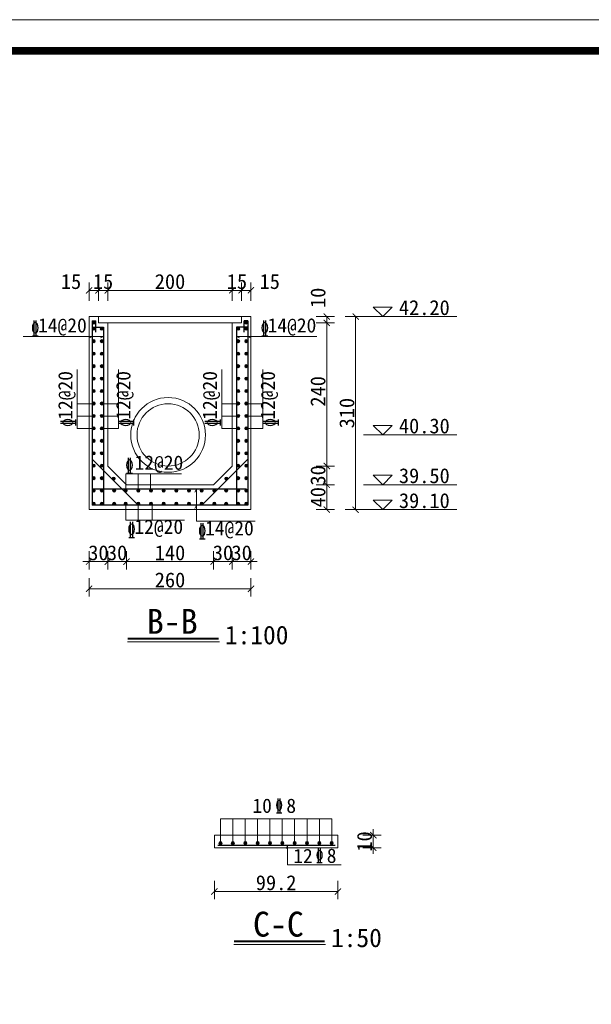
# Model space of a CAD drawing. Extents: x -13074 to 1448651, y 3648755 to 8081248.
# Tile 128 of 173: x 562371 to 562462, y 3858624 to 3858782. Entities that reach past the tile are written whole.
import ezdxf

# ---------------------------------------------------------------- set-up
doc = ezdxf.new("R2010")
doc.units = 0
doc.header["$PDMODE"] = 32
doc.header["$PDSIZE"] = 0.2
doc.layers.get('0').update_dxf_attribs({"linetype": 'CONTINUOUS'})
doc.layers.get('Defpoints').update_dxf_attribs({"linetype": 'CONTINUOUS'})
for name, color, linetype, lineweight in [('0.09标注线', 3, 'CONTINUOUS', 9), ('0.13填充', 8, 'CONTINUOUS', 9), ('0.13文字', 255, 'CONTINUOUS', 13), ('0.13轮廓', 4, 'CONTINUOUS', 13), ('0.30粗线', 7, 'CONTINUOUS', 30), ('0.30红', 1, 'CONTINUOUS', 30), ('SHEET', 1, 'CONTINUOUS', 15), ('文字', 7, 'CONTINUOUS', 15), ('新建路', 7, 'CONTINUOUS', 40)]:
    doc.layers.add(name, color=color, linetype=linetype, lineweight=lineweight)
doc.styles.add('-仿宋_GB2312', font='FangSong_GB2312.ttf')
doc.styles.add('CHX-1', font='tssdeng.shx', dxfattribs={"width": 0.7, "height": 300, "bigfont": 'atssdchn.shx'})
doc.dimstyles.new('zzzz STANDARD', dxfattribs={"dimtxt": 2.3, "dimasz": 1, "dimexe": 1.25, "dimexo": 1.5, "dimgap": 0.2, "dimtad": 1, "dimdec": 0, "dimlfac": 10, "dimzin": 0, "dimdsep": 46, "dimtxsty": '-仿宋_GB2312', "dimblk": 'ARCHTICK', "dimcen": 0.09, "dimadec": 0, "dimazin": 0, "dimtfac": 1, "dimtdec": 0, "dimtix": 1, "dimtmove": 2, "dimatfit": 3, "dimfxl": 1.7, "dimfxlon": 1, "dimtolj": 1, "dimtzin": 0, "dimlwd": 9, "dimlwe": 9, "dimarcsym": 0})

# ---------------------------------------------------------------- blocks, each defined once
blk = doc.blocks.new('_ARCHTICK')
at = {"color": 0, "linetype": 'ByBlock', "const_width": 0.15}
blk.add_lwpolyline([(-0.5, -0.5), (0.5, 0.5)], dxfattribs=at)
blk = doc.blocks.new('*D2698')
at = {"layer": 'Defpoints', "color": 0, "linetype": 'Continuous', "lineweight": 13}
for p in [(562384.7459140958, 3858710.80404636), (562381.7459140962, 3858703.80404636), (562384.7459140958, 3858695.459897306)]:
    blk.add_point(p, dxfattribs=at)
at = {"layer": '新建路', "color": 0, "linetype": 'Continuous', "lineweight": 9}
for p, q in [((562381.7459140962, 3858697.159897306), (562381.7459140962, 3858694.209897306)), ((562384.7459140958, 3858697.159897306), (562384.7459140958, 3858694.209897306)), ((562381.7459140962, 3858695.459897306), (562380.7459140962, 3858695.459897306)), ((562381.7459140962, 3858695.459897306), (562384.7459140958, 3858695.459897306)), ((562384.7459140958, 3858695.459897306), (562385.7459140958, 3858695.459897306))]:
    blk.add_line(p, q, dxfattribs=at)
blk.add_blockref('_ARCHTICK', (562381.7459140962, 3858695.459897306), dxfattribs=at)
at = {"layer": '新建路', "color": 0, "linetype": 'Continuous', "lineweight": 9, "rotation": 180}
blk.add_blockref('_ARCHTICK', (562384.7459140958, 3858695.459897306), dxfattribs=at)
at = {"layer": '新建路', "color": 0, "linetype": 'Continuous', "lineweight": 13, "insert": (562383.245914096, 3858696.859897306), "char_height": 2.4, "attachment_point": 5, "style": '-仿宋_GB2312'}
blk.add_mtext('\\A1;30', dxfattribs=at)
blk = doc.blocks.new('*D2699')
at = {"layer": 'Defpoints', "color": 0, "linetype": 'Continuous', "lineweight": 13}
for p in [(562384.7459140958, 3858710.80404636), (562387.7459140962, 3858707.804046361), (562387.7459140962, 3858695.459897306)]:
    blk.add_point(p, dxfattribs=at)
at = {"layer": '新建路', "color": 0, "linetype": 'Continuous', "lineweight": 9}
for p, q in [((562384.7459140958, 3858697.159897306), (562384.7459140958, 3858694.209897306)), ((562387.7459140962, 3858697.159897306), (562387.7459140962, 3858694.209897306)), ((562384.7459140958, 3858695.459897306), (562383.7459140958, 3858695.459897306)), ((562384.7459140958, 3858695.459897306), (562387.7459140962, 3858695.459897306)), ((562387.7459140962, 3858695.459897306), (562388.7459140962, 3858695.459897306))]:
    blk.add_line(p, q, dxfattribs=at)
blk.add_blockref('_ARCHTICK', (562384.7459140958, 3858695.459897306), dxfattribs=at)
at = {"layer": '新建路', "color": 0, "linetype": 'Continuous', "lineweight": 9, "rotation": 180}
blk.add_blockref('_ARCHTICK', (562387.7459140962, 3858695.459897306), dxfattribs=at)
at = {"layer": '新建路', "color": 0, "linetype": 'Continuous', "lineweight": 13, "insert": (562386.245914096, 3858696.859897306), "char_height": 2.4, "attachment_point": 5, "style": '-仿宋_GB2312'}
blk.add_mtext('\\A1;30', dxfattribs=at)
blk = doc.blocks.new('*D2701')
at = {"layer": 'Defpoints', "color": 0, "linetype": 'Continuous', "lineweight": 13}
for p in [(562404.7459140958, 3858710.80404636), (562401.7459140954, 3858707.804046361), (562404.7459140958, 3858695.459897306)]:
    blk.add_point(p, dxfattribs=at)
at = {"layer": '新建路', "color": 0, "linetype": 'Continuous', "lineweight": 9}
for p, q in [((562401.7459140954, 3858697.159897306), (562401.7459140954, 3858694.209897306)), ((562404.7459140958, 3858697.159897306), (562404.7459140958, 3858694.209897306)), ((562401.7459140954, 3858695.459897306), (562400.7459140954, 3858695.459897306)), ((562401.7459140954, 3858695.459897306), (562404.7459140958, 3858695.459897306)), ((562404.7459140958, 3858695.459897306), (562405.7459140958, 3858695.459897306))]:
    blk.add_line(p, q, dxfattribs=at)
blk.add_blockref('_ARCHTICK', (562401.7459140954, 3858695.459897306), dxfattribs=at)
at = {"layer": '新建路', "color": 0, "linetype": 'Continuous', "lineweight": 9, "rotation": 180}
blk.add_blockref('_ARCHTICK', (562404.7459140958, 3858695.459897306), dxfattribs=at)
at = {"layer": '新建路', "color": 0, "linetype": 'Continuous', "lineweight": 13, "insert": (562403.2459140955, 3858696.859897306), "char_height": 2.4, "attachment_point": 5, "style": '-仿宋_GB2312'}
blk.add_mtext('\\A1;30', dxfattribs=at)
blk = doc.blocks.new('*D2702')
at = {"layer": 'Defpoints', "color": 0, "linetype": 'Continuous', "lineweight": 13}
for p in [(562404.7459140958, 3858710.80404636), (562407.7459140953, 3858703.80404636), (562407.7459140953, 3858695.459897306)]:
    blk.add_point(p, dxfattribs=at)
at = {"layer": '新建路', "color": 0, "linetype": 'Continuous', "lineweight": 9}
for p, q in [((562404.7459140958, 3858697.159897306), (562404.7459140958, 3858694.209897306)), ((562407.7459140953, 3858697.159897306), (562407.7459140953, 3858694.209897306)), ((562404.7459140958, 3858695.459897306), (562403.7459140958, 3858695.459897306)), ((562404.7459140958, 3858695.459897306), (562407.7459140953, 3858695.459897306)), ((562407.7459140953, 3858695.459897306), (562408.7459140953, 3858695.459897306))]:
    blk.add_line(p, q, dxfattribs=at)
blk.add_blockref('_ARCHTICK', (562404.7459140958, 3858695.459897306), dxfattribs=at)
at = {"layer": '新建路', "color": 0, "linetype": 'Continuous', "lineweight": 9, "rotation": 180}
blk.add_blockref('_ARCHTICK', (562407.7459140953, 3858695.459897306), dxfattribs=at)
at = {"layer": '新建路', "color": 0, "linetype": 'Continuous', "lineweight": 13, "insert": (562406.2459140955, 3858696.859897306), "char_height": 2.4, "attachment_point": 5, "style": '-仿宋_GB2312'}
blk.add_mtext('\\A1;30', dxfattribs=at)
blk = doc.blocks.new('*D2705')
at = {"layer": 'Defpoints', "color": 0, "linetype": 'Continuous', "lineweight": 13}
for p in [(562404.7459140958, 3858710.80404636), (562419.9148875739, 3858710.80404636), (562401.745914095, 3858707.80404636)]:
    blk.add_point(p, dxfattribs=at)
at = {"layer": '新建路', "color": 0, "linetype": 'Continuous', "lineweight": 9}
for p, q in [((562418.214887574, 3858710.80404636), (562421.1648875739, 3858710.80404636)), ((562419.9148875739, 3858710.80404636), (562419.9148875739, 3858711.80404636)), ((562419.9148875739, 3858707.80404636), (562419.9148875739, 3858710.80404636)), ((562418.214887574, 3858707.80404636), (562421.1648875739, 3858707.80404636)), ((562419.9148875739, 3858707.80404636), (562419.9148875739, 3858706.80404636))]:
    blk.add_line(p, q, dxfattribs=at)
for p, rotation in [((562419.9148875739, 3858710.80404636), 270), ((562419.9148875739, 3858707.80404636), 90)]:
    blk.add_blockref('_ARCHTICK', p, dxfattribs=dict(at, rotation=rotation))
at = {"layer": '新建路', "color": 0, "linetype": 'Continuous', "lineweight": 13, "insert": (562418.5148875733, 3858709.30404636), "char_height": 2.4, "attachment_point": 5, "rotation": 90, "style": '-仿宋_GB2312'}
blk.add_mtext('\\A1;30', dxfattribs=at)
blk = doc.blocks.new('*D2706')
at = {"layer": 'Defpoints', "color": 0, "linetype": 'Continuous', "lineweight": 13}
for p in [(562407.7459140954, 3858734.80404636), (562419.9148875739, 3858734.80404636), (562404.7459140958, 3858733.80404636)]:
    blk.add_point(p, dxfattribs=at)
at = {"layer": '新建路', "color": 0, "linetype": 'Continuous', "lineweight": 9}
for p, q in [((562418.214887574, 3858734.80404636), (562421.1648875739, 3858734.80404636)), ((562419.9148875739, 3858733.80404636), (562419.9148875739, 3858734.80404636)), ((562418.214887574, 3858733.80404636), (562421.1648875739, 3858733.80404636))]:
    blk.add_line(p, q, dxfattribs=at)
for p, rotation in [((562419.9148875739, 3858734.80404636), 90), ((562419.9148875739, 3858733.80404636), 270)]:
    blk.add_blockref('_ARCHTICK', p, dxfattribs=dict(at, rotation=rotation))
at = {"layer": '新建路', "color": 0, "linetype": 'Continuous', "lineweight": 13, "insert": (562418.5148875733, 3858737.825874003), "char_height": 2.4, "attachment_point": 5, "rotation": 90, "style": '-仿宋_GB2312'}
blk.add_mtext('\\A1;10', dxfattribs=at)
blk = doc.blocks.new('*D2707')
at = {"layer": 'Defpoints', "color": 0, "linetype": 'Continuous', "lineweight": 13}
for p in [(562407.7459140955, 3858734.80404636), (562407.7459140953, 3858703.80404636), (562424.5532464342, 3858703.80404636)]:
    blk.add_point(p, dxfattribs=at)
at = {"layer": '新建路', "color": 0, "linetype": 'Continuous', "lineweight": 9}
for p, q in [((562422.8532464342, 3858734.80404636), (562425.8032464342, 3858734.80404636)), ((562424.5532464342, 3858734.80404636), (562424.5532464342, 3858703.80404636)), ((562422.8532464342, 3858703.80404636), (562425.8032464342, 3858703.80404636))]:
    blk.add_line(p, q, dxfattribs=at)
for p, rotation in [((562424.5532464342, 3858734.80404636), 90), ((562424.5532464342, 3858703.80404636), 270)]:
    blk.add_blockref('_ARCHTICK', p, dxfattribs=dict(at, rotation=rotation))
at = {"layer": '新建路', "color": 0, "linetype": 'Continuous', "lineweight": 13, "insert": (562423.1532464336, 3858719.30404636), "char_height": 2.4, "attachment_point": 5, "rotation": 90, "style": '-仿宋_GB2312'}
blk.add_mtext('\\A1;310', dxfattribs=at)
blk = doc.blocks.new('*D2724')
at = {"layer": 'Defpoints', "color": 0, "linetype": 'Continuous', "lineweight": 13}
for p in [(562383.2459140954, 3858739.02500807), (562381.7459140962, 3858734.80404636), (562383.2459140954, 3858734.80404636)]:
    blk.add_point(p, dxfattribs=at)
at = {"layer": '新建路', "color": 0, "linetype": 'Continuous', "lineweight": 9}
for p, q in [((562381.7459140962, 3858737.32500807), (562381.7459140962, 3858740.27500807)), ((562383.2459140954, 3858737.32500807), (562383.2459140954, 3858740.27500807)), ((562381.7459140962, 3858739.02500807), (562383.2459140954, 3858739.02500807))]:
    blk.add_line(p, q, dxfattribs=at)
at = {"layer": '新建路', "color": 0, "linetype": 'Continuous', "lineweight": 9, "rotation": 180}
blk.add_blockref('_ARCHTICK', (562381.7459140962, 3858739.02500807), dxfattribs=at)
at = {"layer": '新建路', "color": 0, "linetype": 'Continuous', "lineweight": 9}
blk.add_blockref('_ARCHTICK', (562383.2459140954, 3858739.02500807), dxfattribs=at)
at = {"layer": '新建路', "color": 0, "linetype": 'Continuous', "lineweight": 13, "insert": (562378.8537792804, 3858740.42500807), "char_height": 2.4, "attachment_point": 5, "style": '-仿宋_GB2312'}
blk.add_mtext('\\A1;15', dxfattribs=at)
blk = doc.blocks.new('*D2725')
at = {"layer": 'Defpoints', "color": 0, "linetype": 'Continuous', "lineweight": 13}
for p in [(562384.7459140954, 3858739.02500807), (562383.2459140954, 3858734.80404636), (562384.7459140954, 3858733.80404636)]:
    blk.add_point(p, dxfattribs=at)
at = {"layer": '新建路', "color": 0, "linetype": 'Continuous', "lineweight": 9}
for p, q in [((562383.2459140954, 3858737.32500807), (562383.2459140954, 3858740.27500807)), ((562384.7459140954, 3858737.32500807), (562384.7459140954, 3858740.27500807)), ((562383.2459140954, 3858739.02500807), (562382.2459140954, 3858739.02500807)), ((562383.2459140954, 3858739.02500807), (562384.7459140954, 3858739.02500807)), ((562384.7459140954, 3858739.02500807), (562385.7459140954, 3858739.02500807))]:
    blk.add_line(p, q, dxfattribs=at)
blk.add_blockref('_ARCHTICK', (562383.2459140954, 3858739.02500807), dxfattribs=at)
at = {"layer": '新建路', "color": 0, "linetype": 'Continuous', "lineweight": 9, "rotation": 180}
blk.add_blockref('_ARCHTICK', (562384.7459140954, 3858739.02500807), dxfattribs=at)
at = {"layer": '新建路', "color": 0, "linetype": 'Continuous', "lineweight": 13, "insert": (562383.9959140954, 3858740.42500807), "char_height": 2.4, "attachment_point": 5, "style": '-仿宋_GB2312'}
blk.add_mtext('\\A1;15', dxfattribs=at)
blk = doc.blocks.new('*D2727')
at = {"layer": 'Defpoints', "color": 0, "linetype": 'Continuous', "lineweight": 13}
for p in [(562406.2459140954, 3858739.02500807), (562404.7459140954, 3858733.80404636), (562406.2459140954, 3858733.80404636)]:
    blk.add_point(p, dxfattribs=at)
at = {"layer": '新建路', "color": 0, "linetype": 'Continuous', "lineweight": 9}
for p, q in [((562404.7459140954, 3858737.32500807), (562404.7459140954, 3858740.27500807)), ((562406.2459140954, 3858737.32500807), (562406.2459140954, 3858740.27500807)), ((562404.7459140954, 3858739.02500807), (562403.7459140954, 3858739.02500807)), ((562404.7459140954, 3858739.02500807), (562406.2459140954, 3858739.02500807)), ((562406.2459140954, 3858739.02500807), (562407.2459140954, 3858739.02500807))]:
    blk.add_line(p, q, dxfattribs=at)
blk.add_blockref('_ARCHTICK', (562404.7459140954, 3858739.02500807), dxfattribs=at)
at = {"layer": '新建路', "color": 0, "linetype": 'Continuous', "lineweight": 9, "rotation": 180}
blk.add_blockref('_ARCHTICK', (562406.2459140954, 3858739.02500807), dxfattribs=at)
at = {"layer": '新建路', "color": 0, "linetype": 'Continuous', "lineweight": 13, "insert": (562405.4959140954, 3858740.42500807), "char_height": 2.4, "attachment_point": 5, "style": '-仿宋_GB2312'}
blk.add_mtext('\\A1;15', dxfattribs=at)
blk = doc.blocks.new('*D2728')
at = {"layer": 'Defpoints', "color": 0, "linetype": 'Continuous', "lineweight": 13}
for p in [(562407.7459140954, 3858739.02500807), (562407.7459140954, 3858734.80404636), (562406.2459140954, 3858733.80404636)]:
    blk.add_point(p, dxfattribs=at)
at = {"layer": '新建路', "color": 0, "linetype": 'Continuous', "lineweight": 9}
for p, q in [((562406.2459140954, 3858737.32500807), (562406.2459140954, 3858740.27500807)), ((562407.7459140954, 3858737.32500807), (562407.7459140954, 3858740.27500807)), ((562406.2459140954, 3858739.02500807), (562407.7459140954, 3858739.02500807))]:
    blk.add_line(p, q, dxfattribs=at)
at = {"layer": '新建路', "color": 0, "linetype": 'Continuous', "lineweight": 9, "rotation": 180}
blk.add_blockref('_ARCHTICK', (562406.2459140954, 3858739.02500807), dxfattribs=at)
at = {"layer": '新建路', "color": 0, "linetype": 'Continuous', "lineweight": 9}
blk.add_blockref('_ARCHTICK', (562407.7459140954, 3858739.02500807), dxfattribs=at)
at = {"layer": '新建路', "color": 0, "linetype": 'Continuous', "lineweight": 13, "insert": (562410.7612206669, 3858740.42500807), "char_height": 2.4, "attachment_point": 5, "style": '-仿宋_GB2312'}
blk.add_mtext('\\A1;15', dxfattribs=at)
blk = doc.blocks.new('*D2755')
at = {"layer": 'Defpoints', "color": 0, "linetype": 'Continuous', "lineweight": 13}
for p in [(562421.7052227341, 3858651.517025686), (562421.7052227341, 3858649.517025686), (562427.3869767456, 3858649.517025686)]:
    blk.add_point(p, dxfattribs=at)
at = {"layer": '新建路', "color": 0, "linetype": 'Continuous', "lineweight": 9}
for p, q in [((562427.3869767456, 3858651.517025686), (562427.3869767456, 3858652.517025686)), ((562425.6869767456, 3858651.517025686), (562428.6369767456, 3858651.517025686)), ((562427.3869767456, 3858651.517025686), (562427.3869767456, 3858649.517025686)), ((562425.6869767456, 3858649.517025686), (562428.6369767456, 3858649.517025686)), ((562427.3869767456, 3858649.517025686), (562427.3869767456, 3858648.517025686))]:
    blk.add_line(p, q, dxfattribs=at)
for p, rotation in [((562427.3869767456, 3858651.517025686), 270), ((562427.3869767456, 3858649.517025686), 90)]:
    blk.add_blockref('_ARCHTICK', p, dxfattribs=dict(at, rotation=rotation))
at = {"layer": '新建路', "color": 0, "linetype": 'Continuous', "lineweight": 13, "insert": (562425.986976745, 3858650.517025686), "char_height": 2.4, "attachment_point": 5, "rotation": 90, "style": '-仿宋_GB2312'}
blk.add_mtext('\\A1;10', dxfattribs=at)

msp = doc.modelspace()

# ---------------------------------------------------------------- hatches: boundary and pattern name
at = {"layer": '0.13填充', "ltscale": 0.005}
for points in [[(562382.2459140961, 3858733.85404636, 1), (562382.7459140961, 3858733.85404636, 1)], [(562382.2459140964, 3858732.853698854, 1), (562382.7459140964, 3858732.853698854, 1)], [(562384.045914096, 3858732.853698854, -1), (562383.545914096, 3858732.853698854, -1)], [(562405.4459140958, 3858732.853698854, 1), (562405.9459140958, 3858732.853698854, 1)], [(562407.2459140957, 3858733.85404636, -1), (562406.7459140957, 3858733.85404636, -1)], [(562407.2459140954, 3858732.853698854, -1), (562406.7459140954, 3858732.853698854, -1)], [(562382.2459140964, 3858730.853733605, 1), (562382.7459140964, 3858730.853733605, 1)], [(562384.0459140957, 3858730.853803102, -1), (562383.5459140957, 3858730.853803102, -1)], [(562405.4459140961, 3858730.853803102, 1), (562405.9459140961, 3858730.853803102, 1)], [(562405.4459140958, 3858730.853803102, 1), (562405.9459140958, 3858730.853803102, 1)], [(562407.2459140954, 3858730.853733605, -1), (562406.7459140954, 3858730.853733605, -1)], [(562407.2459140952, 3858730.853733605, -1), (562406.7459140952, 3858730.853733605, -1)], [(562382.2459140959, 3858728.853759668, 1), (562382.7459140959, 3858728.853759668, 1)], [(562384.0459140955, 3858728.853759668, -1), (562383.5459140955, 3858728.853759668, -1)], [(562405.4459140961, 3858728.853759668, 1), (562405.9459140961, 3858728.853759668, 1)], [(562407.2459140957, 3858728.853759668, -1), (562406.7459140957, 3858728.853759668, -1)], [(562382.245914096, 3858726.853785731, 1), (562382.745914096, 3858726.853785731, 1)], [(562384.0459140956, 3858726.853785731, -1), (562383.5459140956, 3858726.853785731, -1)], [(562405.445914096, 3858726.853785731, 1), (562405.945914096, 3858726.853785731, 1)], [(562407.2459140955, 3858726.853785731, -1), (562406.7459140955, 3858726.853785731, -1)], [(562382.245914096, 3858724.853811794, 1), (562382.745914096, 3858724.853811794, 1)], [(562384.0459140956, 3858724.853811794, -1), (562383.5459140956, 3858724.853811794, -1)], [(562405.445914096, 3858724.853811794, 1), (562405.945914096, 3858724.853811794, 1)], [(562407.2459140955, 3858724.853811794, -1), (562406.7459140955, 3858724.853811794, -1)], [(562382.245914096, 3858722.853837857, 1), (562382.745914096, 3858722.853837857, 1)], [(562384.0459140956, 3858722.853837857, -1), (562383.5459140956, 3858722.853837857, -1)], [(562405.445914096, 3858722.853837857, 1), (562405.945914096, 3858722.853837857, 1)], [(562407.2459140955, 3858722.853837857, -1), (562406.7459140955, 3858722.853837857, -1)], [(562382.245914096, 3858720.853863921, 1), (562382.745914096, 3858720.853863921, 1)], [(562384.0459140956, 3858720.853863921, -1), (562383.5459140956, 3858720.853863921, -1)], [(562405.445914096, 3858720.853863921, 1), (562405.945914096, 3858720.853863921, 1)], [(562407.2459140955, 3858720.853863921, -1), (562406.7459140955, 3858720.853863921, -1)], [(562382.245914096, 3858718.853889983, 1), (562382.745914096, 3858718.853889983, 1)], [(562384.0459140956, 3858718.853889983, -1), (562383.5459140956, 3858718.853889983, -1)], [(562405.445914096, 3858718.853889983, 1), (562405.945914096, 3858718.853889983, 1)], [(562407.2459140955, 3858718.853889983, -1), (562406.7459140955, 3858718.853889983, -1)], [(562382.2459140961, 3858716.853916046, 1), (562382.7459140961, 3858716.853916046, 1)], [(562384.0459140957, 3858716.853916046, -1), (562383.5459140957, 3858716.853916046, -1)], [(562405.4459140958, 3858716.853916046, 1), (562405.9459140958, 3858716.853916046, 1)], [(562407.2459140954, 3858716.853916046, -1), (562406.7459140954, 3858716.853916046, -1)], [(562382.2459140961, 3858714.853942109, 1), (562382.7459140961, 3858714.853942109, 1)], [(562384.0459140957, 3858714.853942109, -1), (562383.5459140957, 3858714.853942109, -1)], [(562405.4459140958, 3858714.853942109, 1), (562405.9459140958, 3858714.853942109, 1)], [(562407.2459140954, 3858714.853942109, -1), (562406.7459140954, 3858714.853942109, -1)], [(562382.2459140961, 3858712.853968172, 1), (562382.7459140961, 3858712.853968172, 1)], [(562384.0459140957, 3858712.853968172, -1), (562383.5459140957, 3858712.853968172, -1)], [(562405.4459140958, 3858712.853968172, 1), (562405.9459140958, 3858712.853968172, 1)], [(562407.2459140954, 3858712.853968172, -1), (562406.7459140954, 3858712.853968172, -1)], [(562382.2459140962, 3858710.853994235, 1), (562382.7459140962, 3858710.853994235, 1)], [(562384.0459140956, 3858710.854046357, -1), (562383.5459140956, 3858710.854046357, -1)], [(562384.0459140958, 3858710.853994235, -1), (562383.5459140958, 3858710.853994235, -1)], [(562405.445914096, 3858710.854046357, 1), (562405.945914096, 3858710.854046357, 1)], [(562405.4459140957, 3858710.853994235, 1), (562405.9459140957, 3858710.853994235, 1)], [(562407.2459140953, 3858710.853994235, -1), (562406.7459140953, 3858710.853994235, -1)], [(562382.2459140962, 3858708.854020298, 1), (562382.7459140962, 3858708.854020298, 1)], [(562384.0459140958, 3858708.854020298, -1), (562383.5459140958, 3858708.854020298, -1)], [(562405.4459140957, 3858708.854020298, 1), (562405.9459140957, 3858708.854020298, 1)], [(562407.2459140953, 3858708.854020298, -1), (562406.7459140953, 3858708.854020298, -1)], [(562385.9589712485, 3858708.788133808, -1), (562385.4589712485, 3858708.788133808, -1)], [(562403.5328569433, 3858708.788133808, 1), (562404.0328569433, 3858708.788133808, 1)], [(562382.2459140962, 3858706.854046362, 1), (562382.7459140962, 3858706.854046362, 1)], [(562384.0459140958, 3858706.854046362, -1), (562383.5459140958, 3858706.854046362, -1)], [(562386.0263398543, 3858706.854046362, -1), (562385.5263398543, 3858706.854046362, -1)], [(562387.8887712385, 3858706.854046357, -1), (562387.3887712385, 3858706.854046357, -1)], [(562389.4193834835, 3858706.854046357, 1), (562389.9193834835, 3858706.854046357, 1)], [(562391.4499957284, 3858706.854046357, 1), (562391.9499957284, 3858706.854046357, 1)], [(562393.4806079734, 3858706.854046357, 1), (562393.9806079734, 3858706.854046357, 1)], [(562395.5112202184, 3858706.854046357, 1), (562396.0112202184, 3858706.854046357, 1)], [(562397.5418324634, 3858706.854046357, 1), (562398.0418324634, 3858706.854046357, 1)], [(562399.5724447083, 3858706.854046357, 1), (562400.0724447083, 3858706.854046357, 1)], [(562401.6030569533, 3858706.854046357, 1), (562402.1030569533, 3858706.854046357, 1)], [(562403.5093523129, 3858706.854046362, 1), (562404.0093523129, 3858706.854046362, 1)], [(562405.445914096, 3858706.854046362, 1), (562405.945914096, 3858706.854046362, 1)], [(562407.2459140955, 3858706.854046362, -1), (562406.7459140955, 3858706.854046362, -1)], [(562382.2459140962, 3858704.754046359, -1), (562382.7459140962, 3858704.754046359, -1)], [(562384.0459140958, 3858704.754046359, 1), (562383.5459140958, 3858704.754046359, 1)], [(562386.0263398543, 3858704.754046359, 1), (562385.5263398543, 3858704.754046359, 1)], [(562387.8887712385, 3858704.754046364, 1), (562387.3887712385, 3858704.754046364, 1)], [(562389.4193834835, 3858704.754046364, -1), (562389.9193834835, 3858704.754046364, -1)], [(562391.4499957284, 3858704.754046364, -1), (562391.9499957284, 3858704.754046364, -1)], [(562393.4806079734, 3858704.754046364, -1), (562393.9806079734, 3858704.754046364, -1)], [(562395.5112202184, 3858704.754046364, -1), (562396.0112202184, 3858704.754046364, -1)], [(562397.5418324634, 3858704.754046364, -1), (562398.0418324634, 3858704.754046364, -1)], [(562399.5724447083, 3858704.754046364, -1), (562400.0724447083, 3858704.754046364, -1)], [(562401.6030569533, 3858704.754046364, -1), (562402.1030569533, 3858704.754046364, -1)], [(562403.5093523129, 3858704.754046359, -1), (562404.0093523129, 3858704.754046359, -1)], [(562405.445914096, 3858704.754046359, -1), (562405.945914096, 3858704.754046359, -1)], [(562407.2459140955, 3858704.754046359, 1), (562406.7459140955, 3858704.754046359, 1)]]:
    msp.add_hatch(color=4, dxfattribs=at).paths.add_polyline_path(points)
at = {"layer": '0.30粗线'}
for points in [[(562402.6063094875, 3858650.259501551, 1), (562403.1063094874, 3858650.259492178, 1)], [(562404.5905124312, 3858650.259501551, 1), (562405.0905124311, 3858650.259492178, 1)], [(562406.574715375, 3858650.259501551, 1), (562407.0747153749, 3858650.259492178, 1)], [(562408.5589183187, 3858650.259501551, 1), (562409.0589183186, 3858650.259492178, 1)], [(562410.5431212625, 3858650.259501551, 1), (562411.0431212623, 3858650.259492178, 1)], [(562412.5273242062, 3858650.259501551, 1), (562413.0273242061, 3858650.259492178, 1)], [(562414.5115271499, 3858650.259501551, 1), (562415.0115271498, 3858650.259492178, 1)], [(562416.4957300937, 3858650.25950155, 1), (562416.9957300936, 3858650.259492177, 1)], [(562418.4799330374, 3858650.25950155, 1), (562418.9799330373, 3858650.259492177, 1)], [(562420.9641359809, 3858650.259501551, -1), (562420.464135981, 3858650.259492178, -1)]]:
    msp.add_hatch(color=256, dxfattribs=at).paths.add_polyline_path(points)

# ---------------------------------------------------------------- linework, layer by layer
at = {"layer": '0.09标注线'}
for p, q in [((562427.3601461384, 3858736.342749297), (562428.8988490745, 3858734.804046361)), ((562427.3601461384, 3858736.342749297), (562430.4375520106, 3858736.342749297)), ((562428.8988490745, 3858734.804046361), (562430.4375520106, 3858736.342749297)), ((562427.3601461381, 3858717.342749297), (562428.8988490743, 3858715.804046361)), ((562427.3601461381, 3858717.342749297), (562430.4375520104, 3858717.342749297)), ((562428.8988490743, 3858715.804046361), (562430.4375520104, 3858717.342749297)), ((562427.360146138, 3858709.342749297), (562428.8988490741, 3858707.804046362)), ((562427.360146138, 3858709.342749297), (562430.4375520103, 3858709.342749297)), ((562428.8988490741, 3858707.804046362), (562430.4375520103, 3858709.342749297)), ((562427.3601461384, 3858705.342749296), (562428.8988490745, 3858703.804046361)), ((562427.3601461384, 3858705.342749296), (562430.4375520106, 3858705.342749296)), ((562428.8988490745, 3858703.804046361), (562430.4375520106, 3858705.342749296)), ((562402.8563094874, 3858654.175576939), (562420.714135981, 3858654.175576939, 21.67655396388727)), ((562402.8563094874, 3858650.259496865, 21.6765539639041), (562402.8563094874, 3858654.175576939, 21.6765539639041)), ((562404.8405124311, 3858650.259496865, 21.6765539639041), (562404.8405124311, 3858654.175576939, 21.6765539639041)), ((562406.8247153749, 3858650.259496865, 21.6765539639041), (562406.8247153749, 3858654.175576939, 21.6765539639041)), ((562408.8089183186, 3858650.259496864, 21.6765539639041), (562408.8089183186, 3858654.175576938, 21.6765539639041)), ((562410.7852465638, 3858650.009620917, 21.6765539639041), (562410.7852465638, 3858654.175576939, 21.6765539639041)), ((562412.7773242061, 3858650.259496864, 21.6765539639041), (562412.7773242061, 3858654.175576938, 21.6765539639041)), ((562414.7615271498, 3858650.259496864, 21.6765539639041), (562414.7615271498, 3858654.175576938, 21.6765539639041)), ((562416.7457300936, 3858650.259496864, 21.6765539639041), (562416.7457300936, 3858654.175576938, 21.6765539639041)), ((562418.7299330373, 3858650.259496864, 21.6765539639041), (562418.7299330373, 3858654.175576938, 21.6765539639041)), ((562420.714135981, 3858650.259496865, 21.6765539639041), (562420.714135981, 3858654.175576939, 21.6765539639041))]:
    msp.add_line(p, q, dxfattribs=at)
at = {"layer": '0.09标注线', "color": 3}
for p, q in [((562371.1822491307, 3858731.600896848), (562384.045914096, 3858731.600896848)), ((562382.2459140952, 3858731.600896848), (562381.8047989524, 3858731.388960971)), ((562384.045914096, 3858731.600896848), (562383.6047989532, 3858731.388960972)), ((562418.3095790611, 3858731.600896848), (562405.4459140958, 3858731.600896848)), ((562405.4459140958, 3858731.600896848), (562405.8870292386, 3858731.388960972)), ((562407.2459140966, 3858731.600896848), (562407.6870292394, 3858731.388960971)), ((562379.8413923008, 3858716.853916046), (562379.8413923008, 3858726.313155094)), ((562386.450435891, 3858716.853916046), (562386.450435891, 3858726.313155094)), ((562403.0413923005, 3858716.853916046), (562403.0413923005, 3858726.313155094)), ((562409.6504358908, 3858716.853916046), (562409.6504358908, 3858726.313155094)), ((562379.8413923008, 3858720.821916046), (562382.4959140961, 3858720.821916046)), ((562386.450435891, 3858720.821916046), (562383.7959140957, 3858720.821916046)), ((562403.0413923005, 3858720.821916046), (562405.6959140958, 3858720.821916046)), ((562409.6504358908, 3858720.821916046), (562406.9959140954, 3858720.821916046)), ((562379.8413923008, 3858718.837916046), (562382.4959140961, 3858718.837916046)), ((562386.450435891, 3858718.837916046), (562383.7959140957, 3858718.837916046)), ((562403.0413923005, 3858718.837916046), (562405.6959140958, 3858718.837916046)), ((562409.6504358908, 3858718.837916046), (562406.9959140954, 3858718.837916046)), ((562379.8413923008, 3858716.853916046), (562382.4959140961, 3858716.853916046)), ((562386.450435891, 3858716.853916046), (562383.7959140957, 3858716.853916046)), ((562403.0413923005, 3858716.853916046), (562405.6959140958, 3858716.853916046)), ((562409.6504358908, 3858716.853916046), (562406.9959140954, 3858716.853916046)), ((562387.6387712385, 3858706.854046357), (562387.6387712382, 3858709.561152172)), ((562387.6387712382, 3858709.561117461, 0.4584514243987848), (562396.6089417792, 3858709.561117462, 0.4584514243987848)), ((562389.6124867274, 3858706.854046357), (562389.6124867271, 3858709.561152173)), ((562391.5862022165, 3858706.854046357), (562391.5862022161, 3858709.561152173)), ((562398.9821065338, 3858707.104046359), (562398.7472809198, 3858706.61012063, -0.142760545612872)), ((562398.9821065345, 3858701.941394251), (562398.9821065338, 3858707.104046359)), ((562387.6387712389, 3858702.099524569), (562387.6387712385, 3858704.754046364)), ((562389.6490747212, 3858702.099524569), (562389.6490747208, 3858704.754046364)), ((562391.8799330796, 3858702.09952457, -0.01000000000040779), (562391.8799330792, 3858704.754046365, -0.01000000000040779)), ((562398.9821065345, 3858704.504046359), (562398.7472809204, 3858704.010120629, -0.1427605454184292)), ((562387.6387712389, 3858702.099524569), (562397.0980102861, 3858702.09952457)), ((562398.9821065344, 3858701.94139425), (562408.4413455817, 3858701.941394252))]:
    msp.add_line(p, q, dxfattribs=at)
at = {"layer": '0.09标注线', "linetype": 'Continuous', "lineweight": 13}
msp.add_circle((562394.4453418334, 3858715.804046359), 5, dxfattribs=at)
at = {"layer": '0.13填充', "ltscale": 0.005}
for p, q in [((562387.935524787, 3858682.598867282), (562402.6662364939, 3858682.598867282)), ((562404.9748334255, 3858633.972848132), (562419.7055451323, 3858633.972848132))]:
    msp.add_line(p, q, dxfattribs=at)
at = {"layer": '0.13填充', "lineweight": 40, "ltscale": 0.005}
for p, q in [((562387.9913990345, 3858683.128793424), (562402.5318871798, 3858683.128793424)), ((562405.0307076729, 3858634.502774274), (562419.5711958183, 3858634.502774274))]:
    msp.add_line(p, q, dxfattribs=at)
at = {"layer": '0.13填充'}
msp.add_line((562413.6087412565, 3858649.944379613), (562413.4469192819, 3858649.388394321), dxfattribs=at)
at = {"layer": '0.13填充', "color": 4, "ltscale": 0.005}
for centre in [(562382.4959140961, 3858733.85404636), (562382.4959140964, 3858732.853698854), (562383.795914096, 3858732.853698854), (562405.6959140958, 3858732.853698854), (562406.9959140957, 3858733.85404636), (562406.9959140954, 3858732.853698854), (562382.4959140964, 3858730.853733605), (562383.7959140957, 3858730.853803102), (562405.6959140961, 3858730.853803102), (562405.6959140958, 3858730.853803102), (562406.9959140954, 3858730.853733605), (562406.9959140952, 3858730.853733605), (562382.4959140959, 3858728.853759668), (562383.7959140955, 3858728.853759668), (562405.6959140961, 3858728.853759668), (562406.9959140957, 3858728.853759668), (562382.495914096, 3858726.853785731), (562383.7959140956, 3858726.853785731), (562405.695914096, 3858726.853785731), (562406.9959140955, 3858726.853785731), (562382.495914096, 3858724.853811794), (562383.7959140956, 3858724.853811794), (562405.695914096, 3858724.853811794), (562406.9959140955, 3858724.853811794), (562382.495914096, 3858722.853837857), (562383.7959140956, 3858722.853837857), (562405.695914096, 3858722.853837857), (562406.9959140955, 3858722.853837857), (562382.495914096, 3858720.853863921), (562383.7959140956, 3858720.853863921), (562405.695914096, 3858720.853863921), (562406.9959140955, 3858720.853863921), (562382.495914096, 3858718.853889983), (562383.7959140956, 3858718.853889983), (562405.695914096, 3858718.853889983), (562406.9959140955, 3858718.853889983), (562382.4959140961, 3858716.853916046), (562383.7959140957, 3858716.853916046), (562405.6959140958, 3858716.853916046), (562406.9959140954, 3858716.853916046), (562382.4959140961, 3858714.853942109), (562383.7959140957, 3858714.853942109), (562405.6959140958, 3858714.853942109), (562406.9959140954, 3858714.853942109), (562382.4959140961, 3858712.853968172), (562383.7959140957, 3858712.853968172), (562405.6959140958, 3858712.853968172), (562406.9959140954, 3858712.853968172), (562382.4959140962, 3858710.853994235), (562383.7959140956, 3858710.854046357), (562383.7959140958, 3858710.853994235), (562405.695914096, 3858710.854046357), (562405.6959140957, 3858710.853994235), (562406.9959140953, 3858710.853994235), (562382.4959140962, 3858708.854020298), (562383.7959140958, 3858708.854020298), (562405.6959140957, 3858708.854020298), (562406.9959140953, 3858708.854020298), (562385.7089712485, 3858708.788133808), (562403.7828569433, 3858708.788133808), (562382.4959140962, 3858706.854046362), (562383.7959140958, 3858706.854046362), (562385.7763398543, 3858706.854046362), (562387.6387712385, 3858706.854046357), (562389.6693834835, 3858706.854046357), (562391.6999957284, 3858706.854046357), (562393.7306079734, 3858706.854046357), (562395.7612202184, 3858706.854046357), (562397.7918324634, 3858706.854046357), (562399.8224447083, 3858706.854046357), (562401.8530569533, 3858706.854046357), (562403.7593523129, 3858706.854046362), (562405.695914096, 3858706.854046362), (562406.9959140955, 3858706.854046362), (562382.4959140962, 3858704.754046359), (562383.7959140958, 3858704.754046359), (562385.7763398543, 3858704.754046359), (562387.6387712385, 3858704.754046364), (562389.6693834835, 3858704.754046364), (562391.6999957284, 3858704.754046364), (562393.7306079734, 3858704.754046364), (562395.7612202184, 3858704.754046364), (562397.7918324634, 3858704.754046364), (562399.8224447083, 3858704.754046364), (562401.8530569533, 3858704.754046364), (562403.7593523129, 3858704.754046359), (562405.695914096, 3858704.754046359), (562406.9959140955, 3858704.754046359)]:
    msp.add_circle(centre, 0.25, dxfattribs=at)
at = {"layer": '0.13文字', "lineweight": 13}
for p, q in [((562413.6087412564, 3858646.783692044), (562413.6087412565, 3858649.944379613)), ((562413.6087412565, 3858646.783692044), (562422.2326322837, 3858646.783692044))]:
    msp.add_line(p, q, dxfattribs=at)
at = {"layer": '0.13轮廓'}
for centre in [(562402.8563094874, 3858650.259496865, 21.6765539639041), (562404.8405124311, 3858650.259496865, 21.6765539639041), (562406.8247153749, 3858650.259496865, 21.6765539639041), (562408.8089183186, 3858650.259496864, 21.6765539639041), (562410.7931212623, 3858650.259496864, 21.6765539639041), (562412.7773242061, 3858650.259496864, 21.6765539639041), (562414.7615271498, 3858650.259496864, 21.6765539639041), (562416.7457300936, 3858650.259496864, 21.6765539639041), (562418.7299330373, 3858650.259496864, 21.6765539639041), (562420.714135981, 3858650.259496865, 21.6765539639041)]:
    msp.add_circle(centre, 0.25, dxfattribs=at)
at = {"layer": '0.30粗线', "lineweight": 13}
for p, q in [((562381.7459140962, 3858734.80404636), (562407.7459140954, 3858734.80404636)), ((562381.7459140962, 3858734.804046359), (562381.7459140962, 3858703.80404636)), ((562383.2459140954, 3858733.80404636), (562383.2459140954, 3858734.80404636)), ((562406.2459140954, 3858733.80404636), (562406.2459140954, 3858734.80404636)), ((562407.7459140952, 3858705.80404636), (562407.7459140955, 3858734.80404636)), ((562383.2459140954, 3858733.80404636), (562406.2459140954, 3858733.80404636)), ((562384.7459140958, 3858710.80404636), (562384.7459140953, 3858733.804046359)), ((562404.7459140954, 3858710.80404636), (562404.7459140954, 3858733.804046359)), ((562384.7459140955, 3858710.804046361), (562387.7459140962, 3858707.804046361)), ((562401.7459140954, 3858707.804046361), (562404.7459140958, 3858710.804046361)), ((562407.7459140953, 3858710.804046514), (562407.7459140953, 3858703.80404636)), ((562387.7459140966, 3858707.804046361), (562401.7459140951, 3858707.80404636)), ((562381.7459140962, 3858703.80404636), (562407.7459140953, 3858703.80404636)), ((562421.7052227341, 3858651.517025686), (562401.8652227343, 3858651.517025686)), ((562401.8652227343, 3858651.517025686), (562401.8652227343, 3858649.517025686)), ((562421.7052227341, 3858651.517025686), (562421.7052227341, 3858649.517025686)), ((562421.7052227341, 3858649.517025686), (562401.8652227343, 3858649.517025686))]:
    msp.add_line(p, q, dxfattribs=at)
at = {"layer": '0.30粗线'}
msp.add_line((562402.4495653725, 3858649.944379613), (562421.2512576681, 3858649.944379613), dxfattribs=at)
at = {"layer": '0.30粗线', "lineweight": 13}
msp.add_circle((562394.4453418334, 3858715.804046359), 6, dxfattribs=at)
at = {"layer": '0.30红'}
for p, q in [((562382.2459140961, 3858734.10404636), (562382.2459140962, 3858704.504046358)), ((562382.2459140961, 3858734.10404636), (562382.8459140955, 3858734.10404636)), ((562382.2459140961, 3858733.104046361), (562384.045914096, 3858733.104046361)), ((562382.8459140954, 3858732.282030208), (562382.8459140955, 3858734.10404636)), ((562384.045914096, 3858733.104046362), (562384.0459140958, 3858704.504046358)), ((562407.2459140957, 3858733.104046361), (562405.4459140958, 3858733.104046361)), ((562405.445914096, 3858733.104046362), (562405.445914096, 3858704.504046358)), ((562406.6459140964, 3858732.282030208), (562406.6459140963, 3858734.10404636)), ((562407.2459140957, 3858734.10404636), (562406.6459140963, 3858734.10404636)), ((562407.2459140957, 3858734.10404636), (562407.2459140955, 3858704.504046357)), ((562382.2459140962, 3858711.889832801), (562389.6317005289, 3858704.504046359)), ((562407.2459140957, 3858711.889832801), (562399.8601276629, 3858704.504046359)), ((562407.0459140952, 3858707.104046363), (562382.2459140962, 3858707.104046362)), ((562407.2459140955, 3858704.504046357), (562382.2459140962, 3858704.504046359))]:
    msp.add_line(p, q, dxfattribs=at)
at = {"layer": 'SHEET', "color": 7}
msp.add_lwpolyline([(562610.1712643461, 3858485.488886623), (562190.1715904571, 3858485.488886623), (562190.1715904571, 3858782.488656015), (562610.1712643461, 3858782.488656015)], close=True, dxfattribs=at)
at = {"layer": 'SHEET', "color": 7, "const_width": 1.199999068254}
msp.add_lwpolyline([(562215.1715710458, 3858777.488659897), (562605.1712682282, 3858777.488659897), (562605.1712682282, 3858490.48888274), (562215.1715710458, 3858490.48888274)], close=True, dxfattribs=at)
at = {"layer": '新建路', "color": 3, "linetype": 'Continuous', "lineweight": 13}
for p, q in [((562440.8284395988, 3858734.80404636), (562425.8032464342, 3858734.804046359)), ((562440.8284395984, 3858715.80404636), (562425.8032464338, 3858715.804046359)), ((562440.8284395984, 3858707.804046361), (562425.8032464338, 3858707.80404636)), ((562440.8284395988, 3858703.80404636), (562425.8032464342, 3858703.804046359))]:
    msp.add_line(p, q, dxfattribs=at)

# ---------------------------------------------------------------- texts
at = {"layer": '0.09标注线', "style": '-仿宋_GB2312'}
for s, insert, char_height, width, attachment_point in [('42.20', (562431.5003866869, 3858737.455092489), 2.4, 12.60969114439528, 1), ('40.30', (562431.5003866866, 3858718.455092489), 2.4, 12.60969114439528, 1), ('39.50', (562431.5003866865, 3858710.45509249), 2.4, 12.60969114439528, 1), ('39.10', (562431.5003866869, 3858706.455092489), 2.4, 12.60969114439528, 1), ('10', (562407.9730963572, 3858657.406859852), 2.3, 17.07402900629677, 1), ('8', (562413.4217589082, 3858657.40719651), 2.3, 17.07402900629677, 1), ('12', (562414.5339755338, 3858647.043980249), 2.3, 17.07402900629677, 7), ('8', (562419.915205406, 3858647.043643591), 2.3, 17.07402900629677, 7)]:
    msp.add_mtext(s, dxfattribs=dict(at, insert=insert, char_height=char_height, width=width, attachment_point=attachment_point))
at = {"layer": '0.09标注线', "color": 3, "char_height": 2.3, "width": 17.07402900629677, "attachment_point": 9, "style": '-仿宋_GB2312'}
for insert in [(562381.3808815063, 3858731.752089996, -2.8802366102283), (562418.240460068, 3858731.752089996, -2.8802366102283)]:
    msp.add_mtext('14@20', dxfattribs=dict(at, insert=insert))
for s, insert, rotation in [('12@20', (562379.5911477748, 3858726.069179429, -2.8802366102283), 90), ('12@20', (562388.9010341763, 3858726.069179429, -2.8802366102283), 90), ('12@20', (562402.7911477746, 3858726.069179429, -2.8802366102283), 90), ('12@20', (562412.1010341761, 3858726.069179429, -2.8802366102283), 90), ('12@20', (562396.8807014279, 3858709.701915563, -2.834188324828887), 7.641202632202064e-09), ('12@20', (562396.854034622, 3858699.408209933, -2.880236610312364), 7.641202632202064e-09), ('14@20', (562408.1973699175, 3858699.168963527, -2.880236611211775), 7.641202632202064e-09)]:
    msp.add_mtext(s, dxfattribs=dict(at, insert=insert, rotation=rotation))
at = {"layer": '文字', "color": 3, "style": 'CHX-1', "width": 0.62}
for p in [(562372.4480784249, 3858731.700487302, -2.8802366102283), (562409.3076569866, 3858731.700487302, -2.8802366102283), (562387.5820987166, 3858709.650312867, -3.292639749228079), (562387.9212315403, 3858699.356607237, -2.880236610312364), (562399.2645668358, 3858699.117360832, -2.880236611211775)]:
    msp.add_text('\x84', height=2.5, dxfattribs=at).set_placement(p)
for p in [(562379.6427504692, 3858717.136376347, -2.8802366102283), (562388.9526368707, 3858717.136376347, -2.8802366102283), (562402.8427504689, 3858717.136376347, -2.8802366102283), (562412.1526368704, 3858717.136376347, -2.8802366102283)]:
    msp.add_text('\x84', height=2.5, rotation=90, dxfattribs=at).set_placement(p)
at = {"layer": '文字', "style": 'CHX-1', "width": 0.62}
for p in [(562411.6639653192, 3858655.124749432), (562418.157411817, 3858647.114552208)]:
    msp.add_text('\x84', height=2.3, dxfattribs=at).set_placement(p)
at = {"layer": '文字', "color": 7, "attachment_point": 1, "style": '-仿宋_GB2312'}
for s, insert, char_height, width in [('B-B', (562391.0297267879, 3858687.865475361), 4, 38.01371816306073), ('1:100', (562403.5617815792, 3858685.176729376), 3, 10.28954739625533), ('C-C', (562408.0690354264, 3858639.239456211), 4, 38.01371816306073), ('1:50', (562420.6010902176, 3858636.550710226), 3, 10.28954739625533)]:
    msp.add_mtext(s, dxfattribs=dict(at, insert=insert, char_height=char_height, width=width))

# ---------------------------------------------------------------- dimensions: what is measured, and where the dimension line sits
at = {"layer": '新建路', "color": 3, "linetype": 'Continuous', "lineweight": 13}
for base, p1, p2, picture, middle in [((562383.2459140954, 3858739.02500807), (562381.7459140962, 3858734.80404636), (562383.2459140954, 3858734.80404636), '*D2724', (562378.8537792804, 3858740.42500807)), ((562407.7459140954, 3858739.02500807), (562406.2459140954, 3858733.80404636), (562407.7459140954, 3858734.80404636), '*D2728', (562410.7612206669, 3858740.42500807))]:
    dim = msp.add_linear_dim(base=base, p1=p1, p2=p2, dimstyle='zzzz STANDARD', override={"dimtxt": 2.4, "dimexo": 2}, dxfattribs=at)
    dim.commit()
    dim.dimension.update_dxf_attribs({"geometry": picture, "text_midpoint": middle, "dimtype": 160})
for base, p1, p2, picture, middle in [((562384.7459140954, 3858739.02500807), (562383.2459140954, 3858734.80404636), (562384.7459140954, 3858733.80404636), '*D2725', (562383.9959140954, 3858740.42500807)), ((562406.2459140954, 3858739.02500807), (562404.7459140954, 3858733.80404636), (562406.2459140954, 3858733.80404636), '*D2727', (562405.4959140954, 3858740.42500807)), ((562384.7459140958, 3858695.459897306), (562381.7459140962, 3858703.80404636), (562384.7459140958, 3858710.80404636), '*D2698', (562383.245914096, 3858696.859897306)), ((562387.7459140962, 3858695.459897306), (562384.7459140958, 3858710.80404636), (562387.7459140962, 3858707.804046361), '*D2699', (562386.245914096, 3858696.859897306)), ((562404.7459140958, 3858695.459897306), (562401.7459140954, 3858707.804046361), (562404.7459140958, 3858710.80404636), '*D2701', (562403.2459140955, 3858696.859897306)), ((562407.7459140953, 3858695.459897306), (562404.7459140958, 3858710.80404636), (562407.7459140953, 3858703.80404636), '*D2702', (562406.2459140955, 3858696.859897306))]:
    dim = msp.add_linear_dim(base=base, p1=p1, p2=p2, dimstyle='zzzz STANDARD', override={"dimtxt": 2.4, "dimexo": 2}, dxfattribs=at)
    dim.commit()
    dim.dimension.update_dxf_attribs({"geometry": picture, "text_midpoint": middle})
for base, p1, p2, override in [((562404.7459140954, 3858739.02500807), (562384.7459140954, 3858733.80404636), (562404.7459140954, 3858733.80404636), {"dimtxt": 2.4, "dimexo": 2}), ((562401.7459140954, 3858695.459897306), (562387.7459140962, 3858707.804046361), (562401.7459140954, 3858707.804046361), {"dimtxt": 2.4, "dimexo": 2}), ((562407.7459140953, 3858691.102582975), (562381.7459140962, 3858703.804046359), (562407.7459140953, 3858703.804046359), {"dimtxt": 2.4, "dimexo": 2}), ((562421.7052227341, 3858642.476563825), (562401.8652227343, 3858649.517025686), (562421.7052227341, 3858649.517025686), {"dimtxt": 2.4, "dimexo": 2, "dimdec": 1, "dimlfac": 5})]:
    msp.add_linear_dim(base=base, p1=p1, p2=p2, dimstyle='zzzz STANDARD', override=override, dxfattribs=at).render()
dim = msp.add_linear_dim(base=(562419.9148875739, 3858734.80404636), p1=(562404.7459140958, 3858733.80404636), p2=(562407.7459140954, 3858734.80404636), angle=90, dimstyle='zzzz STANDARD', override={"dimtxt": 2.4, "dimexo": 2}, dxfattribs=at)
dim.commit()
dim.dimension.update_dxf_attribs({"geometry": '*D2706', "text_midpoint": (562418.5148875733, 3858737.825874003), "dimtype": 160})
for base, p1, p2 in [((562419.9148875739, 3858734.80404636), (562404.7459140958, 3858710.804046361), (562407.7459140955, 3858734.80404636)), ((562419.9148875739, 3858707.80404636), (562407.7459140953, 3858703.80404636), (562401.745914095, 3858707.80404636))]:
    msp.add_linear_dim(base=base, p1=p1, p2=p2, angle=90, dimstyle='zzzz STANDARD', override={"dimtxt": 2.4, "dimexo": 2}, dxfattribs=at).render()
for base, p1, p2, override, picture, middle in [((562424.5532464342, 3858703.80404636), (562407.7459140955, 3858734.80404636), (562407.7459140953, 3858703.80404636), {"dimtxt": 2.4, "dimexo": 2}, '*D2707', (562423.1532464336, 3858719.30404636)), ((562419.9148875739, 3858710.80404636), (562401.745914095, 3858707.80404636), (562404.7459140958, 3858710.80404636), {"dimtxt": 2.4, "dimexo": 2}, '*D2705', (562418.5148875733, 3858709.30404636)), ((562427.3869767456, 3858649.517025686), (562421.7052227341, 3858651.517025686), (562421.7052227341, 3858649.517025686), {"dimtxt": 2.4, "dimexo": 2, "dimlfac": 5}, '*D2755', (562425.986976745, 3858650.517025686))]:
    dim = msp.add_linear_dim(base=base, p1=p1, p2=p2, angle=90, dimstyle='zzzz STANDARD', override=override, dxfattribs=at)
    dim.commit()
    dim.dimension.update_dxf_attribs({"geometry": picture, "text_midpoint": middle})

doc.saveas('drawing.dxf')
